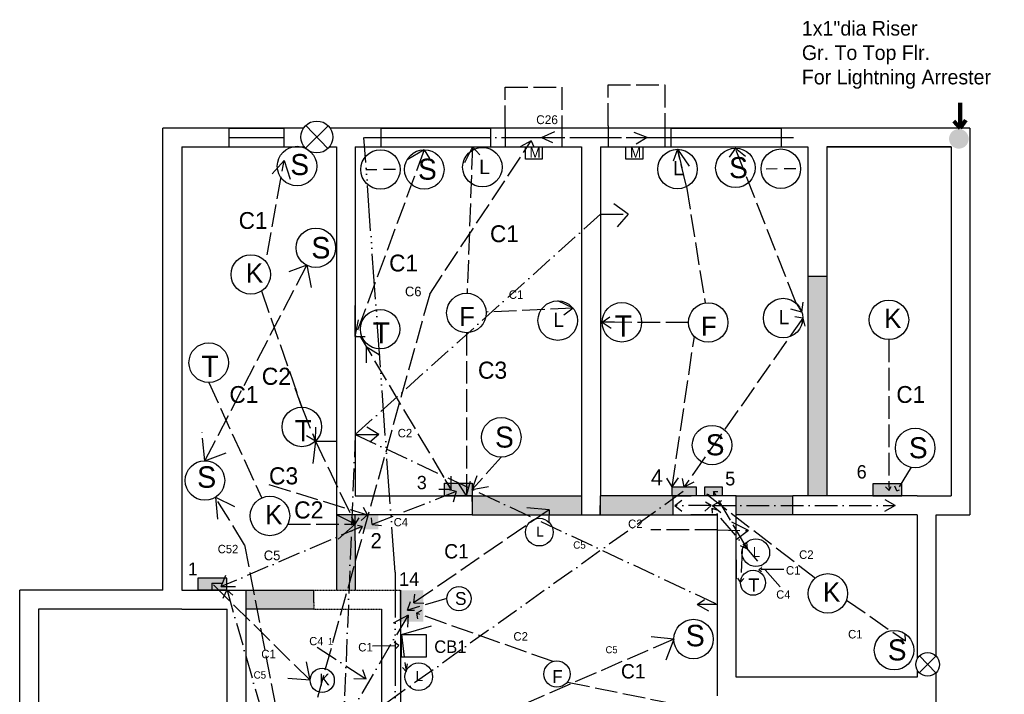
# Model space of a CAD drawing. Header units: inches. Extents: x -543 to 1104, y 586 to 1478.
# Tile 3 of 4: x 102 to 624, y 1121 to 1478. Entities that reach past the tile are written whole.
import ezdxf

# ---------------------------------------------------------------- set-up
doc = ezdxf.new("R2010")
doc.units = ezdxf.units.IN
doc.header["$MEASUREMENT"] = 0
for name, pattern in [('ACAD_ISO02W100', [15, 12, -3]), ('ACAD_ISO06W100', [36, 24, -3, 0, -3, 0, -3, 0, -3]), ('ACAD_ISO10W100', [18, 12, -3, 0, -3]), ('HIDDEN2', [0.1875, 0.125, -0.0625])]:
    doc.linetypes.add(name, pattern=pattern)

msp = doc.modelspace()

# ---------------------------------------------------------------- hatches: boundary and pattern name
at = {"lineweight": 211}
msp.add_hatch(color=176, dxfattribs=at).paths.add_polyline_path([(594.86, 1414.98, 1), (605.27, 1414.98, 1)])
for color, points in [(53, [(529.97, 1342.16), (519.97, 1342.16), (519.97, 1273.66), (519.97, 1225.66), (529.97, 1225.66), (529.97, 1273.66)]), (53, [(399.97, 1225.66), (341.97, 1225.66), (341.97, 1222.74), (341.97, 1215.66), (399.97, 1215.66)]), (53, [(448.41, 1225.66), (409.97, 1225.66), (409.87, 1215.66), (448.41, 1215.66)]), (63, [(511.97, 1225.66), (481.97, 1225.66), (481.97, 1215.66), (511.97, 1215.66)]), (53, [(279.97, 1201.89), (279.97, 1215.66), (269.97, 1215.66), (269.97, 1201.66), (269.97, 1175.66), (279.97, 1175.66)]), (8, [(292.22, 1215.7), (279.96, 1215.7), (279.96, 1207.97), (292.22, 1207.97)]), (63, [(257.97, 1175.66), (221.97, 1175.66), (221.97, 1165.66), (257.97, 1165.66), (257.97, 1169.15)]), (8, [(316, 1175.67), (303.21, 1175.67), (303.21, 1158.95), (316, 1158.95)])]:
    msp.add_hatch(color=color).paths.add_polyline_path(points)
at = {"linetype": 'ACAD_ISO02W100'}
for points in [[(341.97, 1232.37), (327.36, 1232.37), (327.36, 1225.66), (341.97, 1225.66)], [(460.82, 1230.49), (448, 1230.49), (448, 1225.66), (460.82, 1225.66)], [(474.59, 1230.49), (465.39, 1230.49), (465.39, 1225.66), (474.59, 1225.66)], [(569.89, 1232.14), (554.46, 1232.14), (554.46, 1225.78), (569.89, 1225.78)], [(211.78, 1182.15), (196.35, 1182.15), (196.35, 1175.79), (211.78, 1175.79)]]:
    msp.add_hatch(color=252, dxfattribs=at).paths.add_polyline_path(points)

# ---------------------------------------------------------------- linework, layer by layer
for p, q in [((359.52, 1420.66), (359.52, 1442.4)), ((359.52, 1442.4), (389.59, 1442.4)), ((389.59, 1442.4), (389.59, 1420.66)), ((414, 1421.87), (414, 1443.61)), ((414, 1443.61), (444.07, 1443.61)), ((444.07, 1443.61), (444.07, 1421.87)), ((342.12, 1410.66), (337.86, 1402.23)), ((342.12, 1410.66), (339.27, 1333.13)), ((342.12, 1410.66), (346.01, 1406.47)), ((481.55, 1410.06), (478.21, 1405.31)), ((513.79, 1327.84), (481.55, 1410.06)), ((481.55, 1410.06), (486.83, 1405.72)), ((316.56, 1409.24), (279.97, 1310.27)), ((316.56, 1409.24), (307.43, 1403.9)), ((316.56, 1409.24), (319.34, 1404.49)), ((450.84, 1409.44), (448.52, 1403.21)), ((455.59, 1389.63), (450.84, 1409.44)), ((450.84, 1409.44), (453.21, 1399.54)), ((450.84, 1409.44), (457.08, 1400.41)), ((233.2, 1353.58), (242.18, 1403.5)), ((455.59, 1389.63), (465.48, 1327.98)), ((230.25, 1334.33), (251.61, 1272.74)), ((279.97, 1310.27), (279.97, 1326.63)), ((279.97, 1314.06), (279.97, 1326.63)), ((395.44, 1325.21), (387.31, 1329.08)), ((513.79, 1327.84), (516.87, 1323.08)), ((516.87, 1323.08), (517.48, 1328.34)), ((279.97, 1310.27), (279.97, 1323.16)), ((395.44, 1325.21), (349.35, 1323.14)), ((395.44, 1325.21), (390.55, 1321.54)), ((516.87, 1323.08), (510.9, 1324.68)), ((279.97, 1310.27), (281.62, 1318.98)), ((410.9, 1317.72), (414.92, 1320.65)), ((417.51, 1317.72), (410.9, 1317.72)), ((410.9, 1317.72), (415.75, 1314.69)), ((456.67, 1317.64), (417.51, 1317.72)), ((517.34, 1319.98), (454.41, 1230.49)), ((517.34, 1319.98), (513.1, 1320.59)), ((517.34, 1319.98), (516.67, 1316.3)), ((517.34, 1319.98), (518.36, 1315.63)), ((338.88, 1312.2), (338.88, 1225.66)), ((279.97, 1310.27), (285.18, 1310.27)), ((282.57, 1310.27), (330.8, 1229.01)), ((284.28, 1307.39), (285.73, 1304.95)), ((448, 1230.49), (459.79, 1310.17)), ((563, 1308.58), (563, 1232.17)), ((285.73, 1304.95), (285.73, 1296.27)), ((285.73, 1304.95), (293.11, 1300.24)), ((202.21, 1285.86), (230.33, 1224.58)), ((251.61, 1272.74), (248.15, 1282.73)), ((251.61, 1272.74), (258.86, 1254.7)), ((258.86, 1254.7), (259.01, 1262.21)), ((258.86, 1254.7), (254.1, 1257.51)), ((258.86, 1254.7), (257.09, 1240.36)), ((258.86, 1254.7), (279.97, 1210.68)), ((258.86, 1254.7), (269.97, 1254.7)), ((357.4, 1246.28), (341.97, 1229.02)), ((574.7, 1240.85), (567.14, 1228.37)), ((330.8, 1229.01), (327.59, 1234.42)), ((330.8, 1229.01), (330.8, 1236.11)), ((338.88, 1225.66), (341.09, 1233.6)), ((341.97, 1229.02), (344.66, 1236.6)), ((448, 1230.49), (445.24, 1235.07)), ((448, 1230.49), (451.36, 1235.27)), ((454.41, 1230.49), (453.5, 1234.86)), ((454.41, 1230.49), (459.69, 1233.22)), ((234.19, 1231.81), (286.48, 1215.66)), ((330.8, 1229.01), (324.26, 1229.01)), ((338.88, 1225.66), (334.66, 1232.37)), ((341.97, 1229.02), (350.59, 1230.67)), ((486.5, 1199.96), (469.99, 1228.07)), ((469.99, 1228.07), (469.99, 1225.66)), ((469.99, 1228.07), (472.28, 1228.07)), ((563.15, 1228.65), (561.19, 1230.48)), ((563, 1232.17), (563.15, 1228.65)), ((563.07, 1228.72), (564.26, 1230.65)), ((567.14, 1228.37), (566.08, 1230.89)), ((567.14, 1228.37), (568.62, 1228.99)), ((467.5, 1225.66), (466.46, 1226.59)), ((466.46, 1226.59), (467.56, 1226.53)), ((466.46, 1226.59), (466.57, 1225.94)), ((467.5, 1225.66), (524, 1182.16)), ((286.48, 1215.66), (284.28, 1219.51)), ((279.97, 1210.68), (269.97, 1215.66)), ((279.97, 1210.68), (278.07, 1212.46)), ((279.97, 1210.68), (278.13, 1214.51)), ((279.97, 1210.68), (278.13, 1214.51)), ((279.97, 1210.68), (282.06, 1214.12)), ((286.48, 1215.66), (283.05, 1212.66)), ((244.21, 1210.68), (279.97, 1210.68)), ((279.97, 1210.68), (269.97, 1201.89)), ((487.98, 1197.54), (487.68, 1201.22)), ((485.21, 1197.05), (484.26, 1180.04)), ((487.98, 1197.54), (484.29, 1199.15)), ((486.5, 1199.96), (487.98, 1197.54)), ((493.96, 1186.71), (495.63, 1187.81)), ((507.17, 1186.64), (493.96, 1186.71)), ((493.96, 1186.71), (495.44, 1185.68)), ((484.26, 1180.04), (482.87, 1182.16)), ((484.26, 1180.04), (486.06, 1181.83)), ((540.45, 1170.48), (571.71, 1148.8)), ((571.71, 1148.8), (569.35, 1149.43)), ((571.71, 1148.8), (571.56, 1152.6))]:
    msp.add_line(p, q, dxfattribs=at)
at = {"color": 0, "lineweight": 211}
for q in [(600.8, 1434.04), (597.46, 1424.4), (603.77, 1424.95)]:
    msp.add_line((600.8, 1420.66), q, dxfattribs=at)
for p, q in [((252.55, 1420.66), (177.97, 1420.66)), ((177.97, 1175.66), (177.97, 1420.66)), ((605.97, 1420.66), (266.59, 1420.66)), ((605.97, 1420.66), (605.97, 1368.17)), ((187.97, 1410.66), (252.98, 1410.66)), ((187.97, 1410.66), (187.97, 1175.66)), ((187.97, 1410.66), (252.98, 1410.66)), ((266.16, 1410.66), (269.97, 1410.66)), ((266.16, 1410.66), (269.97, 1410.66)), ((269.97, 1410.66), (269.97, 1215.66)), ((279.97, 1410.66), (399.97, 1410.66)), ((279.97, 1410.66), (279.97, 1235.66)), ((279.97, 1410.66), (279.97, 1235.66)), ((279.97, 1410.66), (399.97, 1410.66)), ((399.97, 1410.66), (399.97, 1235.66)), ((399.97, 1410.66), (399.97, 1400.66)), ((409.97, 1410.66), (519.97, 1410.66)), ((409.97, 1410.66), (409.97, 1235.66)), ((454.97, 1410.66), (464.97, 1410.66)), ((519.97, 1410.66), (519.97, 1273.66)), ((529.97, 1410.66), (595.97, 1410.66)), ((595.97, 1410.66), (529.97, 1410.66)), ((529.97, 1410.66), (529.97, 1273.66)), ((595.97, 1410.66), (595.97, 1225.66)), ((605.97, 1410.66), (605.97, 1215.66)), ((269.97, 1257.44), (269.97, 1257.44)), ((279.97, 1225.66), (341.97, 1225.66)), ((458.07, 1225.66), (448.41, 1225.66)), ((448.41, 1225.66), (448.41, 1215.66)), ((481.97, 1225.66), (458.07, 1225.66)), ((481.97, 1225.66), (471.97, 1225.66)), ((481.97, 1129.66), (481.97, 1225.66)), ((577.97, 1225.66), (511.97, 1225.66)), ((511.97, 1215.66), (511.97, 1225.66)), ((577.97, 1225.66), (595.97, 1225.66)), ((279.97, 1210.68), (280.3, 1211.95)), ((286.48, 1215.66), (285.61, 1214.9)), ((448.41, 1215.66), (471.97, 1215.66)), ((471.97, 1215.66), (457.89, 1215.66)), ((471.97, 1215.66), (471.97, 1120.71)), ((577.97, 1215.66), (511.97, 1215.66)), ((577.97, 1215.66), (577.97, 1139.29)), ((587.97, 1140.8), (587.97, 1215.66)), ((587.97, 1215.66), (605.97, 1215.66)), ((269.97, 1201.89), (269.97, 1201.66)), ((481.97, 1191.75), (481.97, 1181.75)), ((177.97, 1175.66), (101.97, 1175.66)), ((101.97, 657.66), (101.97, 1175.66)), ((187.97, 1175.66), (211.97, 1175.66)), ((211.97, 1175.66), (221.97, 1175.66)), ((221.97, 1175.66), (221.97, 1097.15)), ((257.97, 1169.15), (257.97, 1175.66)), ((303.97, 1175.66), (303.97, 1133.15)), ((187.97, 1165.66), (111.97, 1165.66)), ((111.97, 1165.66), (111.97, 1083.66)), ((187.97, 1165.66), (177.97, 1165.66)), ((187.97, 1165.66), (211.97, 1165.66)), ((211.97, 1088.37), (211.97, 1165.66)), ((257.97, 1169.15), (257.97, 1169.15)), ((293.97, 1097.15), (293.97, 1165.66)), ((303.97, 1169.15), (303.97, 1097.15)), ((577.97, 1133.47), (577.97, 1129.66)), ((577.97, 1129.66), (481.97, 1129.66)), ((587.97, 930.98), (587.97, 1131.97)), ((471.97, 1127.93), (471.97, 1119.66))]:
    msp.add_line(p, q)
at = {"color": 3, "linetype": 'ByBlock'}
for p, q in [((242.18, 1420.66), (212.91, 1420.66)), ((212.91, 1420.66), (212.91, 1410.66)), ((242.18, 1410.66), (242.18, 1420.66)), ((293.56, 1420.66), (293.56, 1410.66)), ((351.8, 1410.66), (351.8, 1420.66)), ((447.3, 1420.66), (447.3, 1410.66)), ((505.99, 1410.66), (505.99, 1420.66)), ((212.91, 1410.66), (242.18, 1410.66)), ((293.56, 1410.66), (322.84, 1410.66)), ((322.53, 1410.66), (351.8, 1410.66)), ((447.3, 1410.66), (476.58, 1410.66)), ((476.71, 1410.66), (505.99, 1410.66)), ((409.87, 1215.66), (409.97, 1225.66)), ((269.97, 1201.66), (269.97, 1175.66)), ((279.97, 1201.89), (279.97, 1175.66)), ((221.97, 1175.66), (257.97, 1175.66)), ((257.97, 1165.66), (221.97, 1165.66))]:
    msp.add_line(p, q, dxfattribs=at)
at = {"color": 3}
for p, q in [((212.91, 1420.66), (242.18, 1420.66)), ((293.56, 1420.66), (351.8, 1420.66)), ((447.3, 1420.66), (505.58, 1420.66)), ((212.91, 1415.66), (242.18, 1415.66)), ((293.56, 1415.66), (351.8, 1415.66)), ((447.34, 1415.66), (505.58, 1415.66)), ((212.91, 1410.66), (242.18, 1410.66)), ((519.97, 1342.16), (529.97, 1342.16)), ((519.97, 1342.16), (519.97, 1273.66)), ((529.97, 1342.16), (529.97, 1273.66)), ((519.97, 1273.66), (519.97, 1225.66)), ((529.97, 1273.66), (529.97, 1225.66)), ((269.97, 1243.22), (269.97, 1243.22)), ((341.97, 1225.66), (399.97, 1225.66)), ((448.41, 1225.66), (409.97, 1225.66)), ((481.97, 1225.66), (511.97, 1225.66)), ((279.97, 1215.66), (269.97, 1215.66)), ((269.97, 1215.66), (269.97, 1201.66)), ((279.97, 1201.89), (279.97, 1215.66)), ((341.97, 1215.66), (399.97, 1215.66)), ((409.87, 1215.66), (448.41, 1215.66)), ((511.97, 1215.66), (481.97, 1215.66))]:
    msp.add_line(p, q, dxfattribs=at)
at = {"color": 0}
for p, q in [((265.55, 1421.93), (253.59, 1409.98)), ((253.71, 1422.05), (265.43, 1409.86)), ((285.56, 1398.73), (291.43, 1398.81)), ((301.32, 1398.73), (294.98, 1398.73)), ((497.92, 1399.14), (503.79, 1399.22)), ((513.68, 1399.14), (507.34, 1399.14)), ((279.97, 1343), (279.97, 1310.27)), ((304.45, 1152.19), (320.39, 1156.78)), ((587.95, 1140.81), (579.09, 1131.95)), ((579.18, 1140.9), (587.86, 1131.86))]:
    msp.add_line(p, q, dxfattribs=at)
at = {"color": 3, "linetype": 'ACAD_ISO02W100'}
for p, q in [((293.56, 1420.66), (351.8, 1420.66)), ((447.34, 1420.66), (505.58, 1420.66)), ((378.66, 1415.7), (385.84, 1418.92)), ((378.66, 1415.7), (434.84, 1415.7)), ((378.66, 1415.7), (384.63, 1413.04)), ((434.84, 1415.7), (427.89, 1418.39)), ((434.84, 1415.7), (428.99, 1412.21)), ((319.41, 1332.73), (373.31, 1413.89)), ((373.31, 1413.89), (367.43, 1410.66)), ((373.31, 1413.89), (374.67, 1410.66)), ((200.23, 1244.34), (254.18, 1347.94)), ((254.18, 1347.94), (244.67, 1344.53)), ((254.18, 1347.94), (256.53, 1336.24)), ((319.41, 1332.73), (250.31, 1084.56)), ((200.23, 1244.34), (198.67, 1259.46)), ((200.23, 1244.34), (212.62, 1248.91)), ((221.23, 1199.84), (205.73, 1224.95)), ((205.73, 1224.95), (206.81, 1213.29)), ((205.73, 1224.95), (215.97, 1220.06)), ((221.23, 1199.84), (243.3, 1084.56)), ((448.9, 1149.82), (326.77, 1096.63)), ((448.9, 1149.82), (435.58, 1151.07)), ((448.9, 1149.82), (444.04, 1136.89))]:
    msp.add_line(p, q, dxfattribs=at)
at = {"color": 0, "linetype": 'ACAD_ISO02W100'}
for p, q in [((359.52, 1420.66), (359.52, 1410.66)), ((389.59, 1420.66), (389.59, 1410.66)), ((414, 1421.87), (414, 1410.66)), ((444.07, 1421.87), (444.07, 1410.66)), ((242.18, 1403.5), (235.92, 1396.39)), ((242.18, 1403.5), (245.4, 1393.67)), ((382.83, 1218.39), (310.92, 1168.96)), ((382.83, 1218.39), (370.32, 1219.43)), ((382.83, 1218.39), (382.53, 1211.87)), ((488.43, 1207.35), (479.58, 1211.74)), ((471.97, 1207.68), (436.64, 1207.76)), ((471.97, 1207.68), (488.43, 1207.35)), ((488.43, 1207.35), (481.97, 1202.39)), ((256, 1127.94), (203.85, 1179.45)), ((203.85, 1179.45), (203.85, 1175.66)), ((203.85, 1179.45), (209.25, 1179.45)), ((328.5, 1171.23), (307.63, 1165.17)), ((307.63, 1165.17), (309.24, 1169.8)), ((310.92, 1168.96), (311.6, 1173.54)), ((471.97, 1174.47), (471.97, 1174.47)), ((307.63, 1165.17), (311.33, 1165.14)), ((310.92, 1168.96), (316.36, 1168.91)), ((312.45, 1163.5), (315.18, 1165.21)), ((384.86, 1137.89), (312.45, 1163.5)), ((312.45, 1163.5), (313.04, 1160.49)), ((304.45, 1152.19), (306.87, 1132.69)), ((289.13, 1146.28), (303.06, 1146.4)), ((303.06, 1146.4), (300.51, 1148.13)), ((303.06, 1146.4), (301.05, 1144.5)), ((256, 1127.94), (254.15, 1137.78)), ((306.87, 1132.69), (304.95, 1134.82)), ((306.87, 1132.69), (307.67, 1136.66)), ((256, 1127.94), (244.19, 1128.96)), ((392.48, 1127.03), (460.02, 1113.2))]:
    msp.add_line(p, q, dxfattribs=at)
at = {"color": 163, "linetype": 'ACAD_ISO06W100', "lineweight": 25}
for p, q in [((301.05, 1185.24), (284.57, 1415.62)), ((284.93, 1415.65), (512.31, 1415.65)), ((301.05, 1185.24), (301.05, 1087.33))]:
    msp.add_line(p, q, dxfattribs=at)
at = {"color": 0, "linetype": 'ACAD_ISO10W100', "lineweight": 25}
for p, q in [((424.7, 1375.02), (417.09, 1380.51)), ((409.97, 1375.02), (424.7, 1375.02)), ((424.7, 1375.02), (418.87, 1368.42)), ((292.47, 1258.31), (286.03, 1262.22)), ((279.97, 1258.31), (292.47, 1258.31)), ((292.47, 1258.31), (287.71, 1254.11))]:
    msp.add_line(p, q, dxfattribs=at)
at = {"color": 57, "linetype": 'ACAD_ISO10W100'}
for q in [(409.97, 1375.02), (471.97, 1168.19)]:
    msp.add_line((279.97, 1258.31), q, dxfattribs=at)
at = {"color": 57, "linetype": 'ACAD_ISO10W100', "lineweight": 30}
msp.add_line((279.97, 1258.31), (272.84, 1083.47), dxfattribs=at)
at = {"linetype": 'ByBlock'}
for p, q in [((279.97, 1235.66), (279.97, 1225.66)), ((399.97, 1235.66), (399.97, 1215.71)), ((409.97, 1235.66), (409.87, 1215.66)), ((279.97, 1225.66), (341.97, 1225.66)), ((341.97, 1225.66), (341.97, 1215.66)), ((341.97, 1222.74), (341.97, 1225.66)), ((341.97, 1215.66), (279.97, 1215.66)), ((399.97, 1215.71), (409.87, 1215.67))]:
    msp.add_line(p, q, dxfattribs=at)
at = {"color": 1, "linetype": 'ACAD_ISO10W100'}
for p, q in [((453.92, 1227.99), (245.65, 1079.75)), ((333.54, 1228), (288.96, 1210.49)), ((333.54, 1228), (329.1, 1229.01)), ((333.54, 1228), (331.88, 1222.33)), ((449.39, 1220.64), (453.22, 1223.39)), ((468.7, 1220.63), (465.68, 1222.31)), ((469.43, 1220.63), (474.36, 1223.28)), ((566.25, 1220.63), (560.94, 1223.59)), ((468.7, 1220.63), (449.39, 1220.64)), ((449.39, 1220.64), (453.22, 1217.63)), ((468.7, 1220.63), (465.41, 1217.63)), ((505.27, 1177.43), (469.14, 1219.27)), ((469.14, 1219.27), (469.25, 1216.47)), ((469.14, 1219.27), (472.28, 1218.19)), ((469.43, 1220.63), (566.25, 1220.63)), ((469.43, 1220.63), (473.81, 1216.89)), ((566.25, 1220.63), (560.63, 1217.35)), ((288.96, 1210.49), (288.6, 1214.02)), ((283.57, 1209.53), (208.81, 1177.6)), ((283.57, 1209.53), (281.11, 1210.06)), ((283.57, 1209.53), (281.78, 1205.85)), ((288.96, 1210.49), (293.86, 1209.97)), ((208.81, 1177.6), (211.21, 1183.72)), ((208.81, 1177.6), (216.4, 1177.6)), ((211.8, 1175.83), (209.71, 1171.26)), ((211.97, 1175.66), (238.81, 1081.85)), ((211.97, 1175.66), (215.08, 1173.16)), ((307.92, 1162.43), (256.54, 1075.45)), ((307.92, 1162.43), (299.98, 1158.23)), ((307.92, 1162.43), (307.57, 1156.06)), ((259.78, 1145.54), (285.8, 1128.57)), ((285.8, 1128.57), (284.04, 1133.49)), ((285.8, 1128.57), (279.24, 1128.69))]:
    msp.add_line(p, q, dxfattribs=at)
at = {"linetype": 'HIDDEN2'}
for p, q in [((257.97, 1175.66), (303.97, 1175.66)), ((257.97, 1169.15), (257.97, 1165.66)), ((257.97, 1165.66), (293.97, 1165.66))]:
    msp.add_line(p, q, dxfattribs=at)
at = {"color": 0, "linetype": 'ACAD_ISO10W100'}
for p, q in [((461.25, 1168.19), (465.13, 1170.86)), ((471.97, 1168.19), (461.25, 1168.19)), ((461.25, 1168.19), (467.36, 1164.69))]:
    msp.add_line(p, q, dxfattribs=at)
at = {"color": 0}
for points in [[(370.22, 1410.66), (379.13, 1410.66), (379.13, 1404.21), (370.22, 1404.21)], [(423.5, 1410.66), (432.4, 1410.66), (432.4, 1404.21), (423.5, 1404.21)], [(341.97, 1225.66), (327.36, 1225.66), (327.36, 1232.37), (341.97, 1232.37)], [(460.82, 1225.66), (448, 1225.66), (448, 1230.49), (460.82, 1230.49)], [(465.39, 1230.49), (474.59, 1230.49), (474.59, 1225.66), (465.39, 1225.66)], [(554.49, 1225.81), (569.92, 1225.81), (569.92, 1232.17), (554.49, 1232.17)], [(448.41, 1225.66), (458.07, 1225.66), (458.07, 1225.66), (448.41, 1225.66)], [(196.37, 1175.83), (211.8, 1175.83), (211.8, 1182.18), (196.37, 1182.18)], [(304.45, 1152.19), (317.61, 1152.19), (317.61, 1140.14), (304.45, 1140.14)]]:
    msp.add_lwpolyline(points, close=True, dxfattribs=at)
for centre, radius in [((259.57, 1415.95), 8.45), ((249.06, 1400.56), 10.47), ((347.36, 1399.95), 10.47), ((481.55, 1399.58), 10.47), ((293.29, 1398.73), 10.47), ((316.56, 1398.77), 10.47), ((450.84, 1398.97), 10.47), ((505.65, 1399.14), 10.47), ((259.02, 1357.23), 10.47), ((224.54, 1343.11), 10.47), ((338.88, 1322.67), 10.47), ((387.31, 1318.61), 10.47), ((421.37, 1317.72), 10.47), ((467.14, 1317.64), 10.47), ((506.87, 1319.98), 10.47), ((563, 1319.05), 10.47), ((293.11, 1314.06), 10.47), ((202.21, 1296.33), 10.47), ((251.61, 1262.27), 10.47), ((357.4, 1256.75), 10.47), ((469.16, 1252.63), 10.47), ((576.91, 1251.09), 10.47), ((200.23, 1233.86), 10.47), ((234.69, 1215.06), 10.47), ((377.56, 1206.49), 7.33), ((492.39, 1195.61), 7.33), ((490.9, 1179.67), 6.65), ((530.6, 1174.03), 10.47), ((334.92, 1171.23), 6.42), ((459.38, 1149.82), 10.47), ((565.71, 1143.92), 10.47), ((583.52, 1136.38), 6.27), ((262.42, 1127.94), 6.42), ((313.63, 1129.87), 7.33), ((386.92, 1131.24), 6.97)]:
    msp.add_circle(centre, radius, dxfattribs=at)

# ---------------------------------------------------------------- texts
at = {"color": 0, "lineweight": 211, "insert": (516.81, 1477.47), "char_height": 7.7568, "width": 182.4987, "attachment_point": 1}
msp.add_mtext('1x1"dia Riser\\PGr. To Top Flr. \\PFor Lightning Arrester ', dxfattribs=at)
at = {"color": 3, "linetype": 'ACAD_ISO02W100', "attachment_point": 1}
for s, insert, char_height, width in [('C26', (375.92, 1427.47), 4.685, 2627.9136), ('C6', (306.31, 1336.63), 5.115, 117.6106), ('C52', (207, 1199.75), 4.442, 102.1467), ('C5', (412.7, 1146.02), 3.719, 85.0461)]:
    msp.add_mtext(s, dxfattribs=dict(at, insert=insert, char_height=char_height, width=width))
at = {"linetype": 'ACAD_ISO02W100', "attachment_point": 1}
for s, insert, char_height, width in [('{\\C3;M}', (372.38, 1410.27), 5.293, 141.5712), ('{\\C3;M}', (425.66, 1410.27), 5.293, 141.5712), ('{\\C1;4}', (436.77, 1239.72), 8.458, 193.4143), ('{\\C1;5}', (476.11, 1238.48), 7.241, 149.8163), ('{\\C1;6}', (545.89, 1242.03), 7.107, 165.8124)]:
    msp.add_mtext(s, dxfattribs=dict(at, insert=insert, char_height=char_height, width=width))
at = {"color": 0, "attachment_point": 1}
for s, insert, char_height, width in [('S', (245.51, 1406.93), 11.16, 236.1352), ('S', (478.21, 1405.31), 11.16, 236.1352), ('S', (313.22, 1404.49), 11.16, 236.1352), ('L', (345.69, 1403.86), 7.6, 178.1721), ('L', (448.52, 1403.21), 7.6, 178.1721), ('C1', (218.11, 1376.16), 8.935, 202.8722), ('C1', (351.4, 1369.15), 8.935, 202.8722), ('{\\C3;S}', (256.62, 1362.97), 11.401, 239.632), ('C1', (297.92, 1353.61), 8.935, 202.8722), ('K', (221.96, 1349), 10.27, 207.0976), ('C1', (361.39, 1334.67), 4.505, 102.2746), ('F', (335.07, 1325.84), 10.15, 219.5912), ('L', (384.99, 1322.85), 7.6, 178.1721), ('T', (417.51, 1321.35), 11.19, 209.8641), ('L', (504.54, 1324.22), 7.6, 178.1721), ('K', (560.43, 1324.94), 10.27, 207.0976), ('T', (289.26, 1317.69), 11.19, 209.8641), ('F', (463.33, 1320.8), 10.15, 219.5912), ('T', (198.35, 1299.97), 11.19, 209.8641), ('C3', (345.02, 1296.88), 9.057, 194.4169), ('C2', (230.35, 1293.65), 9.077, 185.1857), ('C1', (213.23, 1283.93), 8.935, 202.8722), ('C1', (566.93, 1283.93), 8.935, 202.8722), ('T', (247.75, 1265.9), 11.19, 209.8641), ('C2', (302.46, 1261.22), 4.5, 91.8149), ('S', (354.06, 1262.47), 11.16, 236.1352), ('S', (465.82, 1258.36), 11.16, 236.1352), ('S', (573.57, 1256.81), 11.16, 236.1352), ('{\\C3;S}', (196.04, 1241.4), 11.401, 239.632), ('C3', (234.19, 1240.87), 9.057, 194.4169), ('C2', (247.51, 1222.8), 9.077, 185.1857), ('K', (232.12, 1220.95), 10.27, 207.0976), ('C2', (424.65, 1213.14), 4.5, 91.8149), ('L', (375.93, 1209.45), 5.32, 124.6675), ('{\\C1;2}', (288.05, 1205.99), 8.021, 174.3336), ('C1', (327.12, 1200.15), 7.619, 172.9933), ('L', (490.77, 1198.58), 5.32, 124.6675), ('C2', (515.34, 1196.82), 4.5, 91.8149), ('C1', (508.34, 1188.45), 4.505, 102.2746), ('{\\C1;14}', (303.09, 1185.24), 7.265, 162.0266), ('T', (488.45, 1181.97), 7.11, 133.2206), ('K', (528.02, 1179.92), 10.27, 207.0976), ('S', (332.87, 1174.74), 6.84, 144.7997), ('{\\C3;S}', (455.18, 1157.36), 11.401, 239.632), ('C1', (541.33, 1154.65), 4.505, 102.2746), ('{\\C4;CB1}', (321.83, 1149.06), 6.578, 1079.263), ('C2', (363.83, 1153.46), 4.5, 91.8149), ('S', (562.36, 1149.64), 11.16, 236.1352), ('C1', (230.08, 1144.11), 4.505, 102.2746), ('C1', (281.51, 1147.75), 4.505, 102.2746), ('F', (384.39, 1133.35), 6.75, 146.0875), ('C1', (420.89, 1136.55), 7.619, 172.9933), ('K', (260.85, 1131.55), 6.3, 126.9937), ('L', (312.01, 1132.84), 5.32, 124.6675)]:
    msp.add_mtext(s, dxfattribs=dict(at, insert=insert, char_height=char_height, width=width))
at = {"insert": (312.6, 1236.33), "char_height": 7.075, "width": 137.9247, "attachment_point": 1}
msp.add_mtext('{\\C1;3}', dxfattribs=at)
at = {"color": 1, "linetype": 'ACAD_ISO10W100', "attachment_point": 1}
for s, insert, char_height, width in [('C4', (300.36, 1213.98), 4.411, 96.9541), ('C5', (395.54, 1201.63), 3.889, 85.0822), ('C5', (231.43, 1196.74), 5.138, 112.3996), ('C4', (503.22, 1175.64), 4.411, 96.9541), ('C4', (255.53, 1150.92), 4.411, 96.9541), ('C5', (226.03, 1132.73), 3.889, 85.0822)]:
    msp.add_mtext(s, dxfattribs=dict(at, insert=insert, char_height=char_height, width=width))
at = {"color": 0, "linetype": 'ACAD_ISO02W100', "insert": (191.3, 1190.37), "char_height": 6.748, "width": 137.7686, "attachment_point": 1}
msp.add_mtext('{\\C1;1}', dxfattribs=at)
at = {"color": 4, "linetype": 'ACAD_ISO02W100', "lineweight": 25, "insert": (265.5, 1150.4), "char_height": 3.53, "width": 76.254, "attachment_point": 1}
msp.add_mtext('1', dxfattribs=at)

doc.saveas('drawing.dxf')
